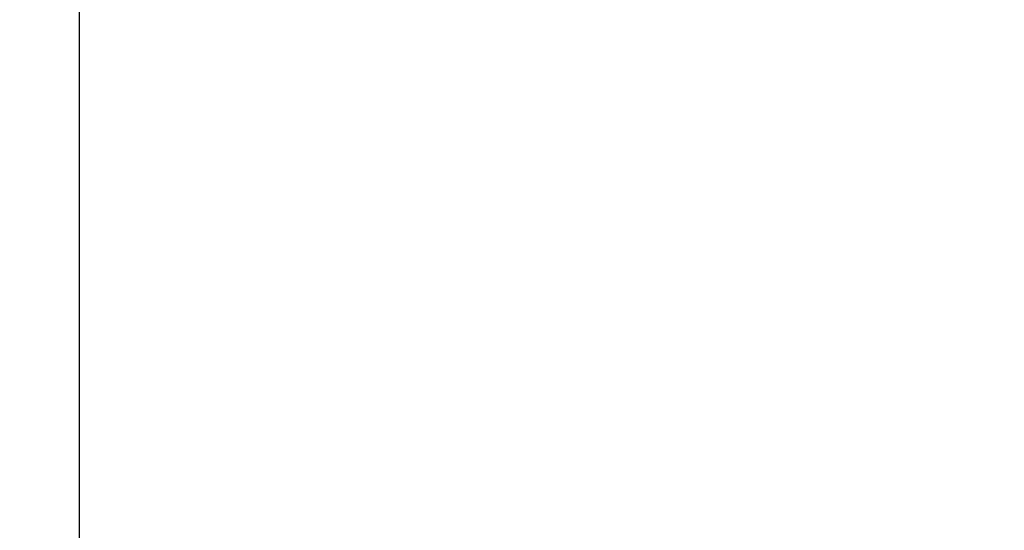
# Model space of a CAD drawing. Header units: metres. Extents: x 63115 to 703450, y -261936 to -53969.
# Tile 127 of 256: x 156981.14 to 156991.99, y -134568.32 to -134562.71. Entities that reach past the tile are written whole.
import ezdxf

# ---------------------------------------------------------------- set-up
doc = ezdxf.new("R2010")
doc.units = ezdxf.units.M
doc.linetypes.add('DASHDOT2', pattern=[12.7, 6.35, -3.175, 0, -3.175])
doc.layers.add('_01-STRAMIENEN', color=253, linetype='DASHDOT2')
doc.layers.add('_03-PROJECTION', color=1, linetype='Continuous')
doc.layers.add('_01Hulplijnen', color=6, linetype='Continuous', plot=False)

# ---------------------------------------------------------------- blocks, each defined once
blk = doc.blocks.new('*U396')
at = {"layer": '_01-STRAMIENEN'}
blk.add_lwpolyline([(-3950, 5487.358), (-3950, -4768.642)], dxfattribs=at)
at = {"layer": '_01Hulplijnen'}
blk.add_lwpolyline([(-3950, 5487.358), (-3950, -4768.642)], dxfattribs=at)
blk = doc.blocks.new('*U255')
at = {"layer": '_01Hulplijnen'}
blk.add_lwpolyline([(-3950, -766.03), (-3950, -4752.839)], dxfattribs=at)

msp = doc.modelspace()

# ---------------------------------------------------------------- linework, layer by layer
at = {"layer": '_03-PROJECTION'}
for start_param, end_param in [(5.35272, 10.194284), (0.531155, 2.601165)]:
    msp.add_ellipse((160931.8, -130410.606), major_axis=(-6500, 0), ratio=0.638462, start_param=start_param, end_param=end_param, dxfattribs=at)

# ---------------------------------------------------------------- block references
for name in ['*U396', '*U255']:
    msp.add_blockref(name, (160931.8, -130410.606), dxfattribs=at)

doc.saveas('drawing.dxf')
